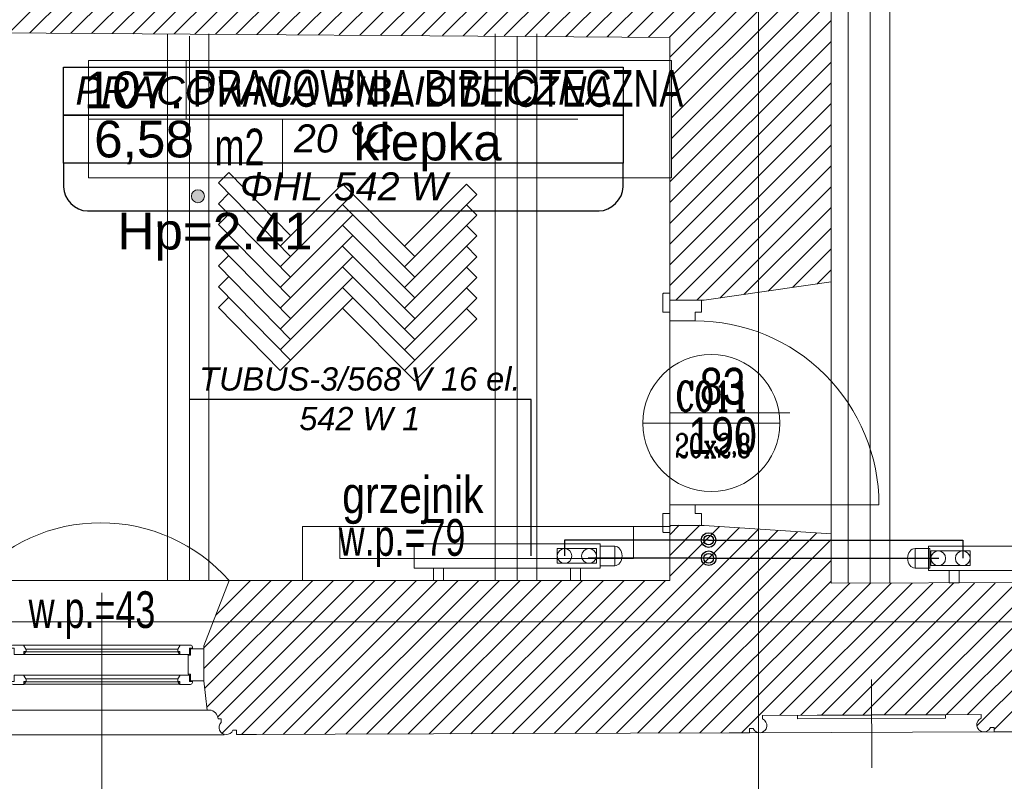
# Model space of a CAD drawing. Header units: millimetres. Extents: x -573548 to 674770, y -210017 to -47794.
# Tile 42 of 234: x 103854 to 107878, y -155674 to -152561. Entities that reach past the tile are written whole.
import ezdxf
from ezdxf.enums import TextEntityAlignment as Align
from ezdxf.lldxf.tags import DXFTag

# ---------------------------------------------------------------- set-up
doc = ezdxf.new("R2010")
doc.units = ezdxf.units.MM
for name, color, linetype, lineweight in [('_S_CO_OPIS_PION', 7, 'Continuous', 13), ('A.05 RZUT 1 PIĘTRA_is$0$A-DRZWI_Nr_pióra__9', 8, 'Continuous', 9), ('A.05 RZUT 1 PIĘTRA_is$0$A-OKNA-OPIS_Nr_pióra__8', 8, 'Continuous', 9), ('A.05 RZUT 1 PIĘTRA_is$0$A-OPISY-2_Nr_pióra__2', 8, 'Continuous', 9), ('A.05 RZUT 1 PIĘTRA_is$0$A-OPISY-3_Nr_pióra__6', 8, 'Continuous', 9), ('A.05 RZUT 1 PIĘTRA_is$0$A-WYSOKOSCI_Nr_pióra__7', 8, 'Continuous', 9), ('A.05 RZUT 1 PIĘTRA_is$0$belki nad_Nr_pióra__1', 8, 'Continuous', 9), ('A.05 RZUT 1 PIĘTRA_is$0$CO TO JEST_Nr_pióra__1', 8, 'Continuous', 9), ('A.05 RZUT 1 PIĘTRA_is$0$detalokna_Nr_pióra__1', 8, 'Continuous', 9), ('A.05 RZUT 1 PIĘTRA_is$0$detalokna_Nr_pióra__41', 8, 'Continuous', 9), ('A.05 RZUT 1 PIĘTRA_is$0$Drawing & Figure_Nr_pióra__18', 8, 'Continuous', 9), ('A.05 RZUT 1 PIĘTRA_is$0$DRZWI_Nr_pióra__41', 8, 'Continuous', 9), ('A.05 RZUT 1 PIĘTRA_is$0$Nowe_Annotation - Text_Nr_pióra__59', 8, 'Continuous', 9), ('A.05 RZUT 1 PIĘTRA_is$0$Nowe_GRZEJNIK_Nr_pióra__59', 8, 'Continuous', 9), ('A.05 RZUT 1 PIĘTRA_is$0$OKNO_DETAL_Nr_pióra__1', 8, 'Continuous', 9), ('A.05 RZUT 1 PIĘTRA_is$0$OKNO_DETAL_Nr_pióra__41', 8, 'Continuous', 9), ('A.05 RZUT 1 PIĘTRA_is$0$OKNO_DETAL_Nr_pióra__8', 8, 'Continuous', 9), ('A.05 RZUT 1 PIĘTRA_is$0$opisy inne_Nr_pióra__1', 8, 'Continuous', 9), ('A.05 RZUT 1 PIĘTRA_is$0$OSIE_Nr_pióra__1', 8, 'Continuous', 9), ('A.05 RZUT 1 PIĘTRA_is$0$PARAPET_Nr_pióra__7', 8, 'Continuous', 9), ('A.05 RZUT 1 PIĘTRA_is$0$podciagi_Nr_pióra__1', 8, 'Continuous', 9), ('A.05 RZUT 1 PIĘTRA_is$0$POSADZKI_Nr_pióra__18', 8, 'Continuous', 9), ('A.05 RZUT 1 PIĘTRA_is$0$strop_Nr_pióra__8', 8, 'Continuous', 9), ('A.05 RZUT 1 PIĘTRA_is$0$Structural - Bearing_Nr_pióra__21', 8, 'Continuous', 9), ('A.05 RZUT 1 PIĘTRA_is$0$Structural - Grid', 8, 'Continuous', 9), ('A.05 RZUT 1 PIĘTRA_is$0$Structural - Grid_Nr_pióra__17', 8, 'Continuous', 9), ('A.05 RZUT 1 PIĘTRA_is$0$WIDOK_Nr_pióra__8', 8, 'Continuous', 9), ('A.05 RZUT 1 PIĘTRA_is$0$ściany_Nr_pióra__3', 8, 'Continuous', 9), ('FLUID-Powrót', 7, 'Continuous', 30), ('FLUID-Zasilanie', 7, 'Continuous', 30), ('SAN_Armatura CO na rozwinięciu', 7, 'Continuous', 13), ('SAN_Armatura CO na rzucie', 7, 'Continuous', 13), ('SAN_Grzejniki CO na rzucie', 7, 'Continuous', 13), ('SAN_Przewody powrotne CO na rzucie', 5, 'Continuous', 40), ('SAN_Przewody zasilające CO na rzucie', 1, 'Continuous', 40)]:
    doc.layers.add(name, color=color, linetype=linetype, lineweight=lineweight)
for name, color, linetype in [('SAN_Etykiety grzejników CO na rzucie', 7, 'Continuous'), ('SAN_Etykiety pomieszczeń na rzucie', 7, 'Continuous'), ('SAN_Piony CO na rzucie', 8, 'Continuous')]:
    doc.layers.add(name, color=color, linetype=linetype)
doc.styles.add('A.05 RZUT 1 PIĘTRA_is$0$STYL_AUTOMATYCZNY_1', font='arial.ttf')
doc.styles.add('A.05 RZUT 1 PIĘTRA_is$0$STYL_AUTOMATYCZNY_4', font='arial.ttf', dxfattribs={"width": 0.8})
doc.styles.add('A.05 RZUT 1 PIĘTRA_is$0$STYL_AUTOMATYCZNY_5', font='arial.ttf', dxfattribs={"width": 0.7})
doc.styles.add('A.05 RZUT 1 PIĘTRA_is$0$STYL_AUTOMATYCZNY_7', font='arial.ttf', dxfattribs={"width": 0.8})
doc.styles.add('Etykiety grzejników CO na rzucie', font='ariali.ttf')
doc.styles.add('Etykiety pomieszczeń na rzucie', font='ariali.ttf')
doc.styles.add('JOLARD', font='complex.shx', dxfattribs={"width": 0.7})
tags = doc.linetypes.add('DASH', pattern=[15, 10, -5]).pattern_tags.tags
tags[6:7] = [DXFTag(74, 4), DXFTag(75, 0), DXFTag(340, '0'), DXFTag(46, 0.0), DXFTag(50, 0.0), DXFTag(44, 0.0), DXFTag(45, 0.0)]
tags[4:5] = [DXFTag(74, 4), DXFTag(75, 0), DXFTag(340, '0'), DXFTag(46, 0.0), DXFTag(50, 0.0), DXFTag(44, 0.0), DXFTag(45, 0.0)]
pattern_1 = [(45, (0, 0), (-42.426407, 42.426407), [])]

# ---------------------------------------------------------------- blocks, each defined once
blk = doc.blocks.new('A.05 RZUT 1 PIĘTRA_is$0$Standardowy znacznik osi')
at = {"layer": 'A.05 RZUT 1 PIĘTRA_is$0$Structural - Grid_Nr_pióra__17'}
blk.add_line((1000, 0), (17855.4, 0), dxfattribs=at)
at = {"layer": 'A.05 RZUT 1 PIĘTRA_is$0$Structural - Grid_Nr_pióra__17', "style": 'A.05 RZUT 1 PIĘTRA_is$0$STYL_AUTOMATYCZNY_1'}
for tag, p in [('AC_MarkerText_1_0', (5, -80)), ('AC_MarkerText_1_1', (19360.4, -80))]:
    blk.add_attdef(tag, text='', height=350, rotation=270, dxfattribs=at).set_placement(p, align=Align.TOP_CENTER)
blk = doc.blocks.new('A.05 RZUT 1 PIĘTRA_is$0$Standardowy znacznik osi_3')
at = {"layer": 'A.05 RZUT 1 PIĘTRA_is$0$Structural - Grid_Nr_pióra__17'}
blk.add_line((2962.2, 0), (40906.6, 0), dxfattribs=at)
at = {"layer": 'A.05 RZUT 1 PIĘTRA_is$0$Structural - Grid_Nr_pióra__17', "style": 'A.05 RZUT 1 PIĘTRA_is$0$STYL_AUTOMATYCZNY_1'}
for tag, p in [('AC_MarkerText_1_0', (-250, -335)), ('AC_MarkerText_1_1', (44118.7, -335))]:
    blk.add_attdef(tag, text='', height=350, rotation=180, dxfattribs=at).set_placement(p, align=Align.TOP_CENTER)
blk = doc.blocks.new('A.05 RZUT 1 PIĘTRA_is')
at = {"layer": 'A.05 RZUT 1 PIĘTRA_is$0$A-WYSOKOSCI_Nr_pióra__7'}
blk.add_hatch(color=256, dxfattribs=at).paths.add_polyline_path([(104893.5, -103282.3, 1), (104840.1, -103282.3, 1)])
at = {"layer": 'A.05 RZUT 1 PIĘTRA_is$0$Drawing & Figure_Nr_pióra__18'}
h = blk.add_hatch(dxfattribs=at)
h.set_pattern_fill('Common_Brick_0001', color=256, style=0, pattern_type=2)
h.set_pattern_definition(pattern_1)
h.paths.add_polyline_path([(99004.1, -105130.5), (99004.1, -105133.1), (99004.1, -105263.1), (99017.4, -105383.1), (99026.9, -105383.1, -0.383982), (99062.4, -105418.4), (99074.8, -105418.4), (99074.8, -105433.4, 1.205804), (99122.6, -105465.6), (99137.4, -105465.6), (99137.4, -105483.1), (99204.1, -105483.1), (100947.8, -105483.1), (101030.5, -105483.1), (101030.5, -105465.6), (101045.3, -105465.6, 0.263086), (101068.2, -105483.1), (101076.2, -105483.1, 0.761796), (101083.7, -105427), (101083.7, -105412.2), (101530.5, -105412.2), (101977.3, -105412.2), (101977.3, -105427, 0.761796), (101984.8, -105483.1), (101992.7, -105483.1, 0.263086), (102015.7, -105465.6), (102030.5, -105465.6), (102030.5, -105483.1), (102113.1, -105483.1), (103924.3, -105483.1), (103924.3, -105465.7), (103939, -105465.7, 1.205804), (103986.9, -105433.5), (103986.9, -105418.5), (103999.2, -105418.5, -0.383982), (104034.7, -105383.1), (104044.2, -105383.1), (104057.6, -105263.1), (104057.6, -105133.1), (104057.6, -105120.6), (103945.6, -104852.9), (103944.9, -104852.9), (103844.1, -104852.9), (103844.1, -104162.2), (103844.1, -102612.9), (104065.1, -102614.3), (104741.9, -102618.9), (104741.9, -102618.7), (106171.9, -102627.6), (106171.9, -102628.6), (106251.9, -102629.2), (106251.9, -102618.7), (106370.4, -102462.9), (104954.1, -102462.9), (104954.1, -102402.3), (104954.2, -102162.3), (104954.2, -101922.3), (104954.2, -101876.9), (104954.2, -101286.9), (104954.2, -101086.9), (104954.2, -100540.3), (105004.2, -100540.6), (105004.6, -100517.3), (105003.8, -100516.6), (105001.4, -100099.6), (105011.2, -100099.6), (104997.1, -99971.2), (104808.8, -99969.9), (104807.5, -100169.9), (104600.5, -100168.5), (104107.5, -100165.1), (104108.8, -99965.1), (103861, -99963.2), (103861, -100145.9), (103873.8, -100532.8), (104843.4, -100540.6), (104843.4, -101086.9), (104843.4, -101286.9), (104843.4, -101876.9), (104843.5, -102467.9), (104065.1, -102467.9), (103743.6, -102467.9), (103743.6, -102482.8), (103746.4, -102482.8), (103744.1, -102612.9), (103743.7, -102612.9), (103744, -104162.2), (103744.1, -104862.9), (101964.1, -104862.9), (101964.1, -104482.9), (101889.3, -104482.9), (101749.6, -104482.9), (101749.6, -104482.7), (101749.3, -104342.9), (101963.9, -104342.9), (101963.9, -104162.2), (101963.9, -102612.9), (102946.5, -102612.8), (102946.5, -102462.9), (102251.9, -102462.9), (102171.9, -102462.9), (102091.9, -102462.9), (101974.1, -102462.9), (101974.1, -102205.7), (101974.1, -102162.9), (101834.1, -102162.9), (101667.5, -102152.9), (101623.3, -104162.2), (101612.3, -104662.9), (101607.5, -104882.9), (99117.5, -104882.9)])
h = blk.add_hatch(dxfattribs=at)
h.set_pattern_fill('Common_Brick_0001', color=256, style=0, pattern_type=2)
h.set_pattern_definition(pattern_1)
h.paths.add_polyline_path([(105902, -100099.6), (105905.2, -100545.8), (106081.9, -100547), (106081.9, -100542.8), (106251.9, -100542.8), (106251.9, -100548.1), (106825.2, -100551.8), (106825.2, -100612.9), (106962.9, -100612.9), (107102.9, -100612.9), (107103.2, -100612.9), (107102.9, -100752.9), (106825.2, -100752.9), (106825.2, -101286.9), (106825.2, -101876.3), (106825.2, -102462.9), (106387.2, -102462.9), (106262.9, -102629.2), (106795.2, -102632.9), (106795.2, -102727.6), (106802.5, -102727.6), (106802.5, -103207.6), (106795.2, -103207.6), (106795.2, -103707.9), (106935.2, -103707.9), (107454.1, -103632.9), (107455, -101286.9), (107455.1, -100752.9), (107778.3, -100751.3), (107778.3, -100750.6), (107778.3, -100612.9), (107778.3, -100472.9), (107778.3, -100472.6), (107918.3, -100472.9), (107918.3, -100750.6), (108086.6, -100749.9), (111798.3, -100734.1), (111833.7, -100142.9), (111833.7, -99969.8), (110804.1, -99974.8), (110804.1, -99982.6), (109164.1, -99982.9), (109164.1, -99982.8), (108086.6, -99988), (106790.4, -99994.3, -1.056946), (106214.9, -99979.1), (105912.7, -99976.9), (105911.7, -100099.6)])
h = blk.add_hatch(dxfattribs=at)
h.set_pattern_fill('Common_Brick_0001', color=256, style=0, pattern_type=2)
h.set_pattern_definition(pattern_1)
h.paths.add_polyline_path([(106251.9, -102629.2), (106795.2, -102632.9), (106251.9, -102618.7)])
h = blk.add_hatch(dxfattribs=at)
h.set_pattern_fill('Common_Brick_0001', color=256, style=0, pattern_type=2)
h.set_pattern_definition(pattern_1)
h.paths.add_polyline_path([(104890.7, -105120.6), (104890.7, -105263.1), (104904, -105383.1), (104913.6, -105383.1, -0.383982), (104949.1, -105418.5), (104961.4, -105418.5), (104961.4, -105433.5, 1.205804), (105009.2, -105465.7), (105024, -105465.7), (105024, -105483.1), (107038.1, -105476), (107120.8, -105475.7), (107120.7, -105458.2), (107135.5, -105458.2, 0.263086), (107158.5, -105475.6), (107166.5, -105475.5, 0.761796), (107173.8, -105419.4), (107173.7, -105404.6), (107620.5, -105402.9), (108067.3, -105401.3), (108067.4, -105416.1, 0.761796), (108075.1, -105472.2), (108083, -105472.1, 0.263086), (108105.9, -105454.6), (108120.7, -105454.5), (108120.8, -105472), (108203.4, -105471.7), (110054.7, -105464.7), (110114.7, -105464.4), (110114.6, -105446.9), (110129.3, -105446.8, 1.205804), (110177, -105414.3), (110176.9, -105399.3), (110189.2, -105399.2, -0.383982), (110224.5, -105363.7), (110234, -105363.6), (110246.7, -105243.6), (110245.8, -105101), (110109.9, -104854.5), (110109.8, -104854.5), (109284.1, -104857.5), (109284.1, -104862.9), (107454.1, -104864.2), (107454.1, -104662.9), (106925.2, -104627.7), (106795.2, -104627.7), (106795.2, -104633), (106795.2, -104852.9), (104994.1, -104852.9)])
at = {"layer": 'A.05 RZUT 1 PIĘTRA_is$0$A-DRZWI_Nr_pióra__9'}
blk.add_line((107286.1, -104167.9), (106795.2, -104167.9), dxfattribs=at)
blk.add_lwpolyline([(106898.1, -104543.7), (107649.7, -104543.7, 0.414214), (106898.1, -103792)], format="xyb", dxfattribs=at)
at = {"layer": 'A.05 RZUT 1 PIĘTRA_is$0$A-OKNA-OPIS_Nr_pióra__8'}
blk.add_line((104474.1, -104904.4), (104474.1, -106109.6), dxfattribs=at)
at = {"layer": 'A.05 RZUT 1 PIĘTRA_is$0$A-OPISY-3_Nr_pióra__6'}
for p, q in [((104818.8, -102727.6), (104818.8, -102967.6)), ((104418.9, -102967.6), (106418.9, -102967.6)), ((105211.9, -102967.6), (105211.9, -103207.6))]:
    blk.add_line(p, q, dxfattribs=at)
blk.add_lwpolyline([(104418.9, -103207.6), (104418.9, -102727.6), (106802.5, -102727.6), (106802.5, -103207.6)], close=True, dxfattribs=at)
at = {"layer": 'A.05 RZUT 1 PIĘTRA_is$0$A-WYSOKOSCI_Nr_pióra__7'}
blk.add_circle((104866.8, -103282.3), 26.7, dxfattribs=at)
at = {"layer": 'A.05 RZUT 1 PIĘTRA_is$0$belki nad_Nr_pióra__1'}
for p, q in [((107524.1, -100752.9), (107524.1, -104862.9)), ((107694.1, -100752.9), (107694.1, -104862.9)), ((104741.9, -102618.7), (104741.9, -104852.9)), ((104911.9, -102618.7), (104911.9, -104852.9)), ((106081.9, -102618.7), (106081.9, -104852.9)), ((106251.9, -102618.7), (106251.9, -104852.9))]:
    blk.add_line(p, q, dxfattribs=at)
at = {"layer": 'A.05 RZUT 1 PIĘTRA_is$0$CO TO JEST_Nr_pióra__1'}
for p in [(106798, -104633), (105294.1, -104852.9)]:
    blk.add_line(p, (105294.1, -104633), dxfattribs=at)
at = {"layer": 'A.05 RZUT 1 PIĘTRA_is$0$detalokna_Nr_pióra__1'}
for p, q in [((104044.2, -105383.1), (104904, -105383.1)), ((103969.7, -105483.6), (104973.8, -105483.6))]:
    blk.add_line(p, q, dxfattribs=at)
at = {"layer": 'A.05 RZUT 1 PIĘTRA_is$0$detalokna_Nr_pióra__41'}
blk.add_lwpolyline([(104826.2, -105236.1), (104826.2, -105159.1), (104826.2, -105236.1), (104836.2, -105236.1), (104836.2, -105263.1), (104890.7, -105263.1), (104890.7, -105133.1), (104836.2, -105133.1), (104836.2, -105159.1), (104826.2, -105159.1)], dxfattribs=at)
at = {"layer": 'A.05 RZUT 1 PIĘTRA_is$0$DRZWI_Nr_pióra__41'}
for p, q in [((106795.2, -103756.3), (106795.2, -103708)), ((106795.2, -104579.4), (106795.2, -104627.7))]:
    blk.add_line(p, q, dxfattribs=at)
for points in [[(106767, -103756.3), (106767, -103682.3, -0.414334), (106771, -103678.3), (106795.2, -103678.3)], [(106767, -104579.4), (106767, -104653.4, 0.414334), (106771, -104657.4), (106795.2, -104657.4)]]:
    blk.add_lwpolyline(points, format="xyb", dxfattribs=at)
for points in [[(106925.2, -103708), (106925.2, -103756.3), (106898.1, -103756.3), (106898.1, -103792), (106795.2, -103792), (106795.2, -103756.3), (106767, -103756.3)], [(106925.2, -104627.7), (106925.2, -104579.4), (106898.1, -104579.4), (106898.1, -104543.7), (106795.2, -104543.7), (106795.2, -104579.4), (106767, -104579.4)]]:
    blk.add_lwpolyline(points, dxfattribs=at)
at = {"layer": 'A.05 RZUT 1 PIĘTRA_is$0$Nowe_GRZEJNIK_Nr_pióra__59'}
blk.add_lwpolyline([(105446.1, -104763), (106646.1, -104763), (106646.1, -104633), (105446.1, -104633)], close=True, dxfattribs=at)
at = {"layer": 'A.05 RZUT 1 PIĘTRA_is$0$OKNO_DETAL_Nr_pióra__1'}
for p, q in [((104154.3, -105117.4), (104793.9, -105117.4)), ((104164.1, -105133.4), (104784.1, -105133.4)), ((104155.1, -105155.3), (104793.2, -105155.3)), ((104154.3, -105239.9), (104793.9, -105239.9)), ((104164.1, -105255.9), (104784.1, -105255.9)), ((104155.1, -105277.8), (104793.2, -105277.8))]:
    blk.add_line(p, q, dxfattribs=at)
at = {"layer": 'A.05 RZUT 1 PIĘTRA_is$0$OKNO_DETAL_Nr_pióra__41'}
for p, q in [((104155.1, -105155.4), (104163.9, -105145.4)), ((104155.1, -105145.4), (104793.2, -105145.4)), ((104793.2, -105155.4), (104784.4, -105145.4)), ((104155.1, -105277.9), (104163.9, -105267.9)), ((104155.1, -105267.9), (104793.2, -105267.9)), ((104793.2, -105277.9), (104784.4, -105267.9))]:
    blk.add_line(p, q, dxfattribs=at)
for points in [[(104112.1, -105117.4, 0.414214), (104104.1, -105125.4), (104104.1, -105129.4), (104116.1, -105129.4), (104116.1, -105155.4), (104155.1, -105155.4), (104155.1, -105143.4), (104164.1, -105143.4), (104164.1, -105133.4), (104163.1, -105133.4), (104154.3, -105117.4)], [(104836.1, -105117.4, -0.414214), (104844.1, -105125.4), (104844.1, -105129.4), (104832.1, -105129.4), (104832.1, -105155.4), (104793.2, -105155.4), (104793.2, -105143.4), (104784.1, -105143.4), (104784.1, -105133.4), (104785.1, -105133.4), (104793.9, -105117.4)], [(104130.3, -105239.9), (104116.1, -105239.9), (104116.1, -105265.9), (104104.1, -105265.9), (104104.1, -105269.9, 0.414214), (104112.1, -105277.9), (104130.3, -105277.9), (104155.1, -105277.9), (104155.1, -105265.9), (104164.1, -105265.9), (104164.1, -105255.9), (104163.1, -105255.9), (104154.3, -105239.9)], [(104818, -105239.9), (104832.1, -105239.9), (104832.1, -105265.9), (104844.1, -105265.9), (104844.1, -105269.9, -0.414214), (104836.1, -105277.9), (104818, -105277.9), (104793.2, -105277.9), (104793.2, -105265.9), (104784.1, -105265.9), (104784.1, -105255.9), (104785.1, -105255.9), (104793.9, -105239.9)]]:
    blk.add_lwpolyline(points, format="xyb", close=True, dxfattribs=at)
at = {"layer": 'A.05 RZUT 1 PIĘTRA_is$0$OKNO_DETAL_Nr_pióra__8'}
for p, q in [((107621.3, -105619.5), (107620, -105257.6)), ((108120.8, -105472), (107120.8, -105475.7))]:
    blk.add_line(p, q, dxfattribs=at)
at = {"layer": 'A.05 RZUT 1 PIĘTRA_is$0$OSIE_Nr_pióra__1'}
for p, q in [((107614.1, -100752.9), (107614.1, -104862.9)), ((104831.9, -102627.6), (104831.9, -104852.9)), ((106171.9, -102627.6), (106171.9, -104852.9))]:
    blk.add_line(p, q, dxfattribs=at)
at = {"layer": 'A.05 RZUT 1 PIĘTRA_is$0$podciagi_Nr_pióra__1'}
for p, q in [((107454.1, -103632.9), (107454.1, -104662.9)), ((106795.2, -103707.9), (106795.2, -104627.9))]:
    blk.add_line(p, q, dxfattribs=at)
at = {"layer": 'A.05 RZUT 1 PIĘTRA_is$0$POSADZKI_Nr_pióra__18'}
for p, q in [((104951.2, -103228.1), (104993.6, -103185.6)), ((105244.7, -103443.4), (104993.6, -103185.6)), ((105244.7, -103528.3), (104951.2, -103228.1)), ((105202.3, -103485.9), (105456.9, -103231.3)), ((105753.8, -103528.3), (105456.9, -103231.3)), ((105711.4, -103485.9), (105964.6, -103232.7)), ((106007, -103275.1), (105964.6, -103232.7)), ((104951.2, -103312.9), (104993.6, -103270.5)), ((105202.3, -103570.7), (105499.3, -103273.7)), ((105456.9, -103316.1), (105499.3, -103273.7)), ((105711.4, -103570.7), (106007, -103275.1)), ((105244.7, -103613.1), (104951.2, -103312.9)), ((105753.8, -103613.1), (105456.9, -103316.1)), ((106007, -103359.9), (105964.6, -103317.5)), ((104951.2, -103397.8), (104993.6, -103355.3)), ((105202.3, -103655.6), (105499.3, -103358.6)), ((105711.4, -103655.6), (106007, -103359.9)), ((105244.7, -103698), (104951.2, -103397.8)), ((105753.8, -103698), (105456.9, -103401)), ((106007, -103444.8), (105964.6, -103402.4)), ((104951.2, -103482.6), (104993.6, -103440.2)), ((105202.3, -103740.4), (105499.3, -103443.4)), ((105711.4, -103740.4), (106007, -103444.8)), ((105244.7, -103782.8), (104951.2, -103482.6)), ((105753.8, -103782.8), (105456.9, -103485.9)), ((106007, -103529.6), (105964.6, -103487.2)), ((104951.2, -103567.5), (104993.6, -103525.1)), ((105202.3, -103825.3), (105499.3, -103528.3)), ((105711.4, -103825.3), (106007, -103529.6)), ((105244.7, -103867.7), (104951.2, -103567.5)), ((105753.8, -103867.7), (105456.9, -103570.7)), ((106007, -103614.5), (105964.6, -103572.1)), ((104951.2, -103652.3), (104993.6, -103609.9)), ((105202.3, -103910.1), (105499.3, -103613.1)), ((105711.4, -103910.1), (106007, -103614.5)), ((105244.7, -103952.5), (104951.2, -103652.3)), ((104951.2, -103737.2), (104993.6, -103694.8)), ((105753.8, -103952.5), (105456.9, -103655.6)), ((105499.3, -103698), (105456.9, -103655.6)), ((106007, -103699.4), (105964.6, -103656.9)), ((105202.3, -103995), (105499.3, -103698)), ((105711.4, -103995), (106007, -103699.4)), ((105202.3, -103995), (104951.2, -103737.2)), ((105753.8, -104037.4), (105456.9, -103740.4)), ((106007, -103784.2), (105964.6, -103741.8)), ((105753.8, -104037.4), (106007, -103784.2))]:
    blk.add_line(p, q, dxfattribs=at)
at = {"layer": 'A.05 RZUT 1 PIĘTRA_is$0$strop_Nr_pióra__8'}
blk.add_arc((104469.5, -105319.4), 702.1, 41.6498, 138.3502, dxfattribs=at)
at = {"layer": 'A.05 RZUT 1 PIĘTRA_is$0$Structural - Bearing_Nr_pióra__21'}
for p, q in [((107455.1, -100752.9), (107454.1, -103632.9)), ((106795.2, -102632.9), (103844.1, -102612.9)), ((106795.2, -102632.9), (106795.2, -103707.9)), ((106935.2, -103707.9), (107454.1, -103632.9)), ((106795.2, -103707.9), (106935.2, -103707.9)), ((106795.2, -104627.9), (106935.2, -104627.9)), ((106795.2, -104852.9), (106795.2, -104627.9)), ((106935.2, -104627.9), (107454.1, -104662.9)), ((107454.1, -104662.9), (107454.1, -104864.2)), ((104890.7, -105120.6), (104994.1, -104852.9)), ((106795.2, -104852.9), (104994.1, -104852.9)), ((110109.9, -104854.5), (107454.1, -104864.2)), ((107038.1, -105476), (105024, -105483.1))]:
    blk.add_line(p, q, dxfattribs=at)
for points in [[(105106.7, -105483.1), (105024, -105483.1), (105024, -105465.7), (105009.2, -105465.7, -1.205804), (104961.4, -105433.5), (104961.4, -105418.5), (104949.1, -105418.5, 0.383982), (104913.6, -105383.1), (104904, -105383.1), (104890.7, -105263.1), (104890.7, -105120.6)], [(107038.1, -105476), (107120.8, -105475.7), (107120.7, -105458.2), (107135.5, -105458.2, 1.478383), (107173.8, -105419.4), (107173.7, -105404.6), (107620.5, -105402.9)], [(108203.4, -105471.7), (108120.8, -105472), (108120.7, -105454.5), (108105.9, -105454.6, -1.478383), (108067.4, -105416.1), (108067.3, -105401.3), (107620.5, -105402.9)]]:
    blk.add_lwpolyline(points, format="xyb", dxfattribs=at)
blk.add_lwpolyline([(107921.9, -105402.9), (107317, -105405.1), (107317.1, -105418.3), (107921.9, -105416.1)], close=True, dxfattribs=at)
at = {"layer": 'A.05 RZUT 1 PIĘTRA_is$0$WIDOK_Nr_pióra__8'}
blk.add_line((103944.9, -104852.9), (104994.1, -104852.9), dxfattribs=at)
at = {"layer": 'A.05 RZUT 1 PIĘTRA_is$0$ściany_Nr_pióra__3'}
blk.add_line((104890.7, -105126.7), (104890.7, -105133.1), dxfattribs=at)
at = {"layer": 'A.05 RZUT 1 PIĘTRA_is$0$Structural - Grid', "zscale": 1000}
for name, p, rotation in [('A.05 RZUT 1 PIĘTRA_is$0$Standardowy znacznik osi', (107158.2, -108395.1), 90), ('A.05 RZUT 1 PIĘTRA_is$0$Standardowy znacznik osi_3', (121686.6, -105021.8), 180)]:
    blk.add_blockref(name, p, dxfattribs=dict(at, rotation=rotation))
at = {"layer": 'A.05 RZUT 1 PIĘTRA_is$0$A-OPISY-2_Nr_pióra__2', "char_height": 150}
for s, insert, attachment_point, style in [('\\A1;{\\pql;\\fArial|b0|i0|c238|p0;\\W0.700000;PRACOWNIA BIBLIOTECZNA}', (104845.5, -102918.7), 7, 'A.05 RZUT 1 PIĘTRA_is$0$STYL_AUTOMATYCZNY_5'), ('\\A1;{\\pql;\\fArial|b0|i0|c238|p0;\\W1.000000;107.}', (104400.2, -102924.7), 7, 'A.05 RZUT 1 PIĘTRA_is$0$STYL_AUTOMATYCZNY_1'), ('\\A1;{\\pql;\\fArial|b0|i0|c238|p0;\\W1.000000;6,58}', (104442.5, -103151.6), 7, 'A.05 RZUT 1 PIĘTRA_is$0$STYL_AUTOMATYCZNY_1'), ('\\A1;{\\pqr;\\fArial|b0|i0|c238|p0;\\W0.700000;m2}', (105138.5, -103006.2), 3, 'A.05 RZUT 1 PIĘTRA_is$0$STYL_AUTOMATYCZNY_5'), ('\\A1;{\\pql;\\fArial|b0|i0|c238|p0;\\W1.000000;klepka}', (105503, -103181.3), 7, 'A.05 RZUT 1 PIĘTRA_is$0$STYL_AUTOMATYCZNY_1')]:
    blk.add_mtext(s, dxfattribs=dict(at, insert=insert, attachment_point=attachment_point, style=style))
at = {"layer": 'A.05 RZUT 1 PIĘTRA_is$0$A-WYSOKOSCI_Nr_pióra__7', "insert": (104936.4, -103447.8), "char_height": 150, "attachment_point": 5, "style": 'A.05 RZUT 1 PIĘTRA_is$0$STYL_AUTOMATYCZNY_1'}
blk.add_mtext('\\A1;{\\pqc;\\fArial|b0|i0|c238|p0;\\W1.000000;Hp=2.41}', dxfattribs=at)
at = {"layer": 'A.05 RZUT 1 PIĘTRA_is$0$Nowe_Annotation - Text_Nr_pióra__59', "insert": (105456.3, -104623.2), "char_height": 150, "attachment_point": 7, "style": 'A.05 RZUT 1 PIĘTRA_is$0$STYL_AUTOMATYCZNY_7'}
blk.add_mtext('\\A1;{\\pql;\\fArial|b0|i0|c238|p0;\\W0.800000;grzejnik }', dxfattribs=at)
at = {"layer": 'A.05 RZUT 1 PIĘTRA_is$0$opisy inne_Nr_pióra__1', "char_height": 150, "attachment_point": 5, "style": 'A.05 RZUT 1 PIĘTRA_is$0$STYL_AUTOMATYCZNY_4'}
for s, insert in [('\\A1;{\\pqc;\\fArial|b0|i0|c238|p0;\\W0.800000;83}', (107011, -104060.1)), ('\\A1;{\\pqc;\\fArial|b0|i0|c238|p0;\\W0.800000;190}', (107011, -104262))]:
    blk.add_mtext(s, dxfattribs=dict(at, insert=insert))
at = {"layer": 'A.05 RZUT 1 PIĘTRA_is$0$PARAPET_Nr_pióra__7', "char_height": 150, "style": 'A.05 RZUT 1 PIĘTRA_is$0$STYL_AUTOMATYCZNY_5'}
for s, insert, attachment_point in [('\\A1;{\\pql;\\fArial|b0|i0|c238|p0;\\W0.700000;w.p.=79}', (105442, -104797.6), 7), ('\\A1;{\\pqc;\\fArial|b0|i0|c238|p0;\\W0.700000;w.p.=43}', (104433.7, -104995.1), 5)]:
    blk.add_mtext(s, dxfattribs=dict(at, insert=insert, attachment_point=attachment_point))
blk = doc.blocks.new('CZLVK_P_55_5_75_5_10')
at = {"layer": 'SAN_Grzejniki CO na rzucie'}
for points in [[(-300, -50), (-300, 0), (-260, 0), (-260, -50)], [(260, -50), (260, 0), (300, 0), (300, -50)], [(-380, -150), (380, -150), (380, -50), (-380, -50), (-380, -150)]]:
    blk.add_lwpolyline(points, dxfattribs=at)
blk = doc.blocks.new('VERTPIPECORETURN_P')
at = {"layer": 'SAN_Przewody powrotne CO na rzucie', "lineweight": 13}
blk.add_circle((0, 0), 30, dxfattribs=at)
blk = doc.blocks.new('VERTPIPECOSUPPLY_P')
at = {"layer": 'SAN_Przewody zasilające CO na rzucie', "lineweight": 13}
blk.add_circle((0, 0), 30, dxfattribs=at)
blk = doc.blocks.new('ZTGRZVK_P')
at = {"layer": 'SAN_Armatura CO na rozwinięciu'}
blk.add_lwpolyline([(50, 40), (110, 40), (110, -40), (50, -40), (50, 40)], dxfattribs=at)
blk.add_ellipse((110, 0), major_axis=(0, 40), ratio=0.75, start_param=3.141593, end_param=6.283185, dxfattribs=at)
blk = doc.blocks.new('ZAWGVK_P')
at = {"layer": 'SAN_Armatura CO na rzucie'}
blk.add_lwpolyline([(-80, 30), (80, 30), (80, -30), (-80, -30), (-80, 30)], dxfattribs=at)
blk = doc.blocks.new('CZLVK_P_55_5_85_5_10')
at = {"layer": 'SAN_Grzejniki CO na rzucie'}
for points in [[(-340, -50), (-340, 0), (-300, 0), (-300, -50)], [(300, -50), (300, 0), (340, 0), (340, -50)], [(-425, -150), (425, -150), (425, -50), (-425, -50), (-425, -150)]]:
    blk.add_lwpolyline(points, dxfattribs=at)

msp = doc.modelspace()

# ---------------------------------------------------------------- linework, layer by layer
at = {"layer": '_S_CO_OPIS_PION', "lineweight": 9, "ltscale": 50}
msp.add_line((106400, -154209.8), (106960.4, -154209.8), dxfattribs=at)
msp.add_circle((106680.2, -154209.8), 280.2, dxfattribs=at)
at = {"layer": 'FLUID-Powrót', "color": 142, "linetype": 'DASH', "ltscale": 10}
for points in [[(106669.9, -154762.3), (106177.1, -154762.3)], [(106669.9, -154762.3), (107609.8, -154762.3)]]:
    msp.add_lwpolyline(points, dxfattribs=at)
at = {"layer": 'FLUID-Powrót', "color": 142, "linetype": 'DASH', "ltscale": 2}
msp.add_circle((106669.9, -154762.3), 30, dxfattribs=at)
at = {"layer": 'FLUID-Powrót', "color": 142, "linetype": 'DASH', "ltscale": 10}
msp.add_circle((106669.4, -154762.3), 20, dxfattribs=at)
at = {"layer": 'FLUID-Zasilanie', "color": 11, "linetype": 'Continuous'}
msp.add_line((107707.8, -154687.8), (107707.8, -154762.5), dxfattribs=at)
for points in [[(106669, -154687.8), (106080.5, -154687.8), (106080.5, -154753)], [(106669.4, -154687.8), (107707.8, -154687.8)]]:
    msp.add_lwpolyline(points, dxfattribs=at)
for centre, radius in [((106669, -154687.8, 0), 30), ((106669.4, -154687.8), 20)]:
    msp.add_circle(centre, radius, dxfattribs=at)
at = {"layer": 'SAN_Etykiety grzejników CO na rzucie'}
for p, q in [((105944.5, -154112.9), (104547.5, -154112.9)), ((105944.5, -154752.9), (105944.5, -154112.9))]:
    msp.add_line(p, q, dxfattribs=at)
at = {"layer": 'SAN_Etykiety pomieszczeń na rzucie'}
for points in [[(104032.8, -152950.6), (104032.8, -152754.6), (106319.8, -152754.6), (106319.8, -152950.6), (104032.8, -152950.6)], [(104032.8, -153146.6), (104032.8, -152950.6), (106319.8, -152950.6), (106319.8, -153146.6), (104032.8, -153146.6)]]:
    msp.add_lwpolyline(points, dxfattribs=at)
msp.add_open_spline([(104032.8, -153146.6), (104032.8, -153155.6), (104032.8, -153235.6), (104032.8, -153244.6), (104032.8, -153244.6), (104032.8, -153293.6), (104081.8, -153342.6), (104130.8, -153342.6), (104130.8, -153342.6), (104139.8, -153342.6), (106212.8, -153342.6), (106221.8, -153342.6), (106221.8, -153342.6), (106270.8, -153342.6), (106319.8, -153293.6), (106319.8, -153244.6), (106319.8, -153244.6), (106319.8, -153235.6), (106319.8, -153155.6), (106319.8, -153146.6)], degree=3, knots=[0, 0, 0, 0, 0.05, 0.05, 0.05, 0.050001, 0.1, 0.1, 0.1, 0.100001, 0.15, 0.15, 0.15, 0.150001, 0.2, 0.2, 0.2, 0.200001, 1, 1, 1, 1], dxfattribs=at)

# ---------------------------------------------------------------- block references
at = {"color": 150}
msp.add_blockref('A.05 RZUT 1 PIĘTRA_is', (-284.4, -50000), dxfattribs=at)
at = {"layer": 'SAN_Armatura CO na rzucie', "xscale": -1, "rotation": 180}
for name, p in [('ZTGRZVK_P', (106175.5, -154752.9)), ('ZAWGVK_P', (106130.5, -154752.9))]:
    msp.add_blockref(name, p, dxfattribs=at)
at = {"layer": 'SAN_Armatura CO na rzucie', "rotation": 180}
for name, p in [('ZTGRZVK_P', (107622.8, -154762.5)), ('ZAWGVK_P', (107657.8, -154762.5))]:
    msp.add_blockref(name, p, dxfattribs=at)
at = {"layer": 'SAN_Grzejniki CO na rzucie', "xscale": -1, "rotation": 180}
msp.add_blockref('CZLVK_P_55_5_75_5_10', (105845.5, -154852.9), dxfattribs=at)
at = {"layer": 'SAN_Grzejniki CO na rzucie', "rotation": 180}
msp.add_blockref('CZLVK_P_55_5_85_5_10', (107992.8, -154862.5), dxfattribs=at)
at = {"layer": 'SAN_Piony CO na rzucie', "xscale": -1}
for name, p in [('VERTPIPECOSUPPLY_P', (106080.5, -154752.9)), ('VERTPIPECORETURN_P', (106180.5, -154752.9))]:
    msp.add_blockref(name, p, dxfattribs=at)
at = {"layer": 'SAN_Piony CO na rzucie'}
for name, p in [('VERTPIPECORETURN_P', (107607.8, -154762.5)), ('VERTPIPECOSUPPLY_P', (107707.8, -154762.5))]:
    msp.add_blockref(name, p, dxfattribs=at)

# ---------------------------------------------------------------- texts
at = {"layer": '_S_CO_OPIS_PION', "lineweight": 9, "ltscale": 50, "style": 'JOLARD', "width": 0.7}
for s, height, p in [('CO11', 120, (106685.3, -154100.2)), ('20x2,8', 96, (106687.1, -154302.2))]:
    msp.add_text(s, height=height, dxfattribs=at).set_placement(p, align=Align.MIDDLE_CENTER)
at = {"layer": 'SAN_Etykiety grzejników CO na rzucie', "style": 'Etykiety grzejników CO na rzucie'}
for s, p in [('TUBUS-3/568 V 16 el.', (104587.5, -154076.9)), ('542 W 1', (104996.5, -154238.9))]:
    msp.add_text(s, height=95, dxfattribs=at).set_placement(p)
at = {"layer": 'SAN_Etykiety pomieszczeń na rzucie', "style": 'Etykiety pomieszczeń na rzucie'}
for s, p in [('PRACOWNIA BIBLIOTECZNA', (104081.8, -152907.6)), ('20 °C', (104974.8, -153103.6)), ('ΦHL 542 W', (104753.8, -153299.6))]:
    msp.add_text(s, height=115, dxfattribs=at).set_placement(p)

doc.saveas('drawing.dxf')
